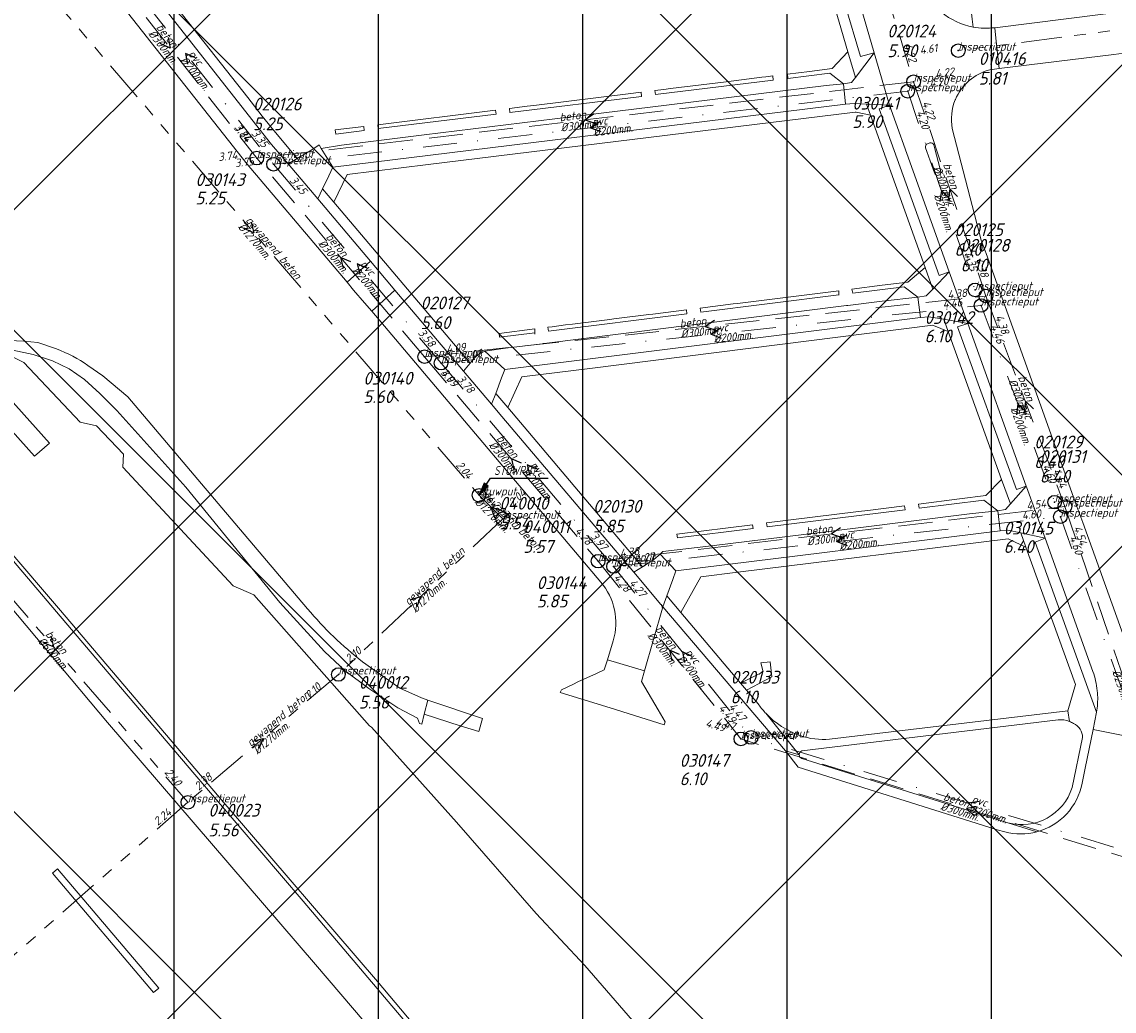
# Model space of a CAD drawing. Extents: x 148869 to 161638, y 453607 to 469810.
# Tile 153 of 256: x 152437 to 152597, y 463462 to 463607. Entities that reach past the tile are written whole.
import ezdxf

# ---------------------------------------------------------------- set-up
doc = ezdxf.new("R2010")
doc.units = 0
doc.header["$PDMODE"] = 32
doc.header["$PDSIZE"] = 2
for name, pattern in [('RI-GWA', [18.45, 6, -1.8, 1.75, -1.8, 1.75, -1.8, 1.75, -1.8]), ('RI-HWA', [7.4, 5, -2.4]), ('RI-VWA', [11, 5, -3, 0, -3])]:
    doc.linetypes.add(name, pattern=pattern)
doc.layers.get('0').update_dxf_attribs({"linetype": 'CONTINUOUS'})
doc.layers.get('DEFPOINTS').update_dxf_attribs({"linetype": 'CONTINUOUS'})
for name, color, linetype in [('2023 hatch', 90, 'CONTINUOUS'), ('2024 hatch', 160, 'CONTINUOUS'), ('B-OI-AANPIJLING', 1, 'CONTINUOUS')]:
    doc.layers.add(name, color=color, linetype=linetype)
for name, color, linetype, lineweight in [('B-OI-RI-BIJZONDERDERHEDEN-T18', 134, 'CONTINUOUS', 18), ('B-OI-RI-GWA-MATERIAAL-T18', 10, 'CONTINUOUS', 18), ('B-OI-RI-GWA-PUTDEKSELHOOGTE-T25', 10, 'CONTINUOUS', 25), ('B-OI-RI-GWA_BOB-T18', 10, 'CONTINUOUS', 18), ('B-OI-RI-GWA_DIAMETER-T18', 10, 'CONTINUOUS', 18), ('B-OI-RI-GWA_PUTNUMMER-T18', 10, 'CONTINUOUS', 18), ('B-OI-RI-GWA_RIOOLPUT-S', 10, 'CONTINUOUS', 25), ('B-OI-RI-GWA_TRANSPORTLEIDING-G', 10, 'RI-GWA', 18), ('B-OI-RI-HWA-BOB-T18', 150, 'CONTINUOUS', 18), ('B-OI-RI-HWA-MATERIAAL-T18', 150, 'CONTINUOUS', 18), ('B-OI-RI-HWA-PUTDEKSELHOOGTE-T25', 150, 'CONTINUOUS', 25), ('B-OI-RI-HWA-PUTNUMMER-T25', 150, 'CONTINUOUS', 25), ('B-OI-RI-HWA_DIAMETER-T18', 150, 'CONTINUOUS', 18), ('B-OI-RI-HWA_RIOOLPUT-S', 150, 'CONTINUOUS', 25), ('B-OI-RI-HWA_TRANSPORTLEIDING-G', 150, 'RI-HWA', 18), ('B-OI-RI-STROOMRICHTING-S', 252, 'CONTINUOUS', 25), ('B-OI-RI-VWA-BOB-T18', 34, 'CONTINUOUS', 18), ('B-OI-RI-VWA-DIAMETER-T18', 34, 'CONTINUOUS', 18), ('B-OI-RI-VWA-MATERIAAL-T18', 34, 'CONTINUOUS', 18), ('B-OI-RI-VWA_PUTDEKSELHOOGTE-T25', 34, 'CONTINUOUS', 25), ('B-OI-RI-VWA_PUTNUMMER-T25', 34, 'CONTINUOUS', 25), ('B-OI-RI-VWA_RIOOLPUT-S', 34, 'CONTINUOUS', 25), ('B-OI-RI-VWA_TRANSPORTLEIDING-G', 34, 'RI-VWA', 18), ('B-RO-VH-VERHARDING_ASFALT-GV', 251, 'CONTINUOUS', 18), ('B-RO-VH-VERHARDING_BEDRIJFSVLOERPLAAT-GV', 251, 'CONTINUOUS', 18), ('B-RO-VH-VERHARDING_HALFVERHARDING-GV', 251, 'CONTINUOUS', 18), ('B-RO-VH-VERHARDING_OPEN-GV', 251, 'CONTINUOUS', 18), ('B-RO-VH-VERHARDING_STRAATBAKSTEEN-GV', 251, 'CONTINUOUS', 18)]:
    doc.layers.add(name, color=color, linetype=linetype, lineweight=lineweight)
doc.styles.add('NLCS-ISO-M500-T18_CURSIEF', font='NLCS-ISO.ttf', dxfattribs={"oblique": 15, "height": 0.9})
doc.styles.add('NLCS-ISO-M750-T25_CURSIEF', font='NLCS-ISO.ttf', dxfattribs={"oblique": 15, "height": 1.875})

# ---------------------------------------------------------------- blocks, each defined once
blk = doc.blocks.new('ACMAP_ANN_TEMPLATE_vwa-diam')
at = {"color": 0, "linetype": 'ByBlock', "style": 'NLCS-ISO-M500-T18_CURSIEF', "oblique": 15}
blk.add_attdef('vwa-diam', (0.3, -1.3), '', height=1.2, dxfattribs=at)
blk = doc.blocks.new('ACMAP_ANN_TEMPLATE_vwa-materiaal')
at = {"color": 0, "linetype": 'ByBlock', "style": 'NLCS-ISO-M500-T18_CURSIEF', "oblique": 15}
blk.add_attdef('vwa-mat', (0.3, 0.2), '', height=1.2, dxfattribs=at)
blk = doc.blocks.new('ACMAP_ANN_TEMPLATE_vwa-nap-l')
at = {"color": 0, "linetype": 'ByBlock', "style": 'NLCS-ISO-M500-T18_CURSIEF', "oblique": 15}
blk.add_attdef('vwa-nap-l', (3.3, 0.2), '', height=1.2, dxfattribs=at)
blk = doc.blocks.new('ACMAP_ANN_TEMPLATE_vwa-nap-r')
at = {"color": 0, "linetype": 'ByBlock', "style": 'NLCS-ISO-M500-T18_CURSIEF', "oblique": 15}
blk.add_attdef('vwa-nap-r', (-5.6, 0.2), '', height=1.2, dxfattribs=at)
blk = doc.blocks.new('ACMAP_ANN_TEMPLATE_hwa-diam')
at = {"color": 0, "linetype": 'ByBlock', "style": 'NLCS-ISO-M500-T18_CURSIEF', "oblique": 15}
blk.add_attdef('hwa-diam', (-3.7, -1.3), '', height=1.2, dxfattribs=at)
blk = doc.blocks.new('ACMAP_ANN_TEMPLATE_hwa-materiaal')
at = {"color": 0, "linetype": 'ByBlock', "style": 'NLCS-ISO-M500-T18_CURSIEF', "oblique": 15}
blk.add_attdef('hwa-mat', (-3.7, 0.2), '', height=1.2, dxfattribs=at)
blk = doc.blocks.new('ACMAP_ANN_TEMPLATE_hwa-nap-l')
at = {"color": 0, "linetype": 'ByBlock', "style": 'NLCS-ISO-M500-T18_CURSIEF', "oblique": 15}
blk.add_attdef('hwa-nap-l', (3.3, 0.2), '', height=1.2, dxfattribs=at)
blk = doc.blocks.new('ACMAP_ANN_TEMPLATE_hwa-nap-r')
at = {"color": 0, "linetype": 'ByBlock', "style": 'NLCS-ISO-M500-T18_CURSIEF', "oblique": 15}
blk.add_attdef('hwa-nap-r', (-5.6, 0.2), '', height=1.2, dxfattribs=at)
blk = doc.blocks.new('ACMAP_ANN_TEMPLATE_gwa-diam')
at = {"color": 0, "linetype": 'ByBlock', "style": 'NLCS-ISO-M500-T18_CURSIEF', "oblique": 15}
blk.add_attdef('gwa-diam', (-2.2, -1.3), '', height=1.2, dxfattribs=at)
blk = doc.blocks.new('ACMAP_ANN_TEMPLATE_gwa-materiaal')
at = {"color": 0, "linetype": 'ByBlock', "style": 'NLCS-ISO-M500-T18_CURSIEF', "oblique": 15}
blk.add_attdef('gwa-mat', (-2.2, 0.2), '', height=1.2, dxfattribs=at)
blk = doc.blocks.new('ACMAP_ANN_TEMPLATE_gwa-nap-l')
at = {"color": 0, "linetype": 'ByBlock', "style": 'NLCS-ISO-M500-T18_CURSIEF', "oblique": 15}
blk.add_attdef('gwa-nap-l', (2.3, 0.2), '', height=1.2, dxfattribs=at)
blk = doc.blocks.new('ACMAP_ANN_TEMPLATE_gwa-nap-r')
at = {"color": 0, "linetype": 'ByBlock', "style": 'NLCS-ISO-M500-T18_CURSIEF', "oblique": 15}
blk.add_attdef('gwa-nap-r', (-5.6, 0.2), '', height=1.2, dxfattribs=at)
blk = doc.blocks.new('ACMAP_ANN_TEMPLATE_hwa-puth')
at = {"color": 0, "linetype": 'ByBlock', "style": 'NLCS-ISO-M750-T25_CURSIEF', "oblique": 15}
blk.add_attdef('hwa-puth', (-9, -6.8), '', height=1.88, dxfattribs=at)
blk = doc.blocks.new('ACMAP_ANN_TEMPLATE_hwa-putnr')
at = {"color": 0, "linetype": 'ByBlock', "style": 'NLCS-ISO-M750-T25_CURSIEF', "oblique": 15}
blk.add_attdef('hwa-putnr', (-9, -4.1), '', height=1.88, dxfattribs=at)
blk = doc.blocks.new('ACMAP_ANN_TEMPLATE_type knoop')
at = {"layer": 'DEFPOINTS', "style": 'NLCS-ISO-M500-T18_CURSIEF', "oblique": 15}
blk.add_attdef('type_knoop', (0, 0), '', height=1.2, dxfattribs=at)
blk = doc.blocks.new('ACMAP_ANN_TEMPLATE_gwa-puth')
at = {"color": 0, "linetype": 'ByBlock', "style": 'NLCS-ISO-M750-T25_CURSIEF', "oblique": 15}
blk.add_attdef('gwa-puth', (3, -5), '', height=1.88, dxfattribs=at)
blk = doc.blocks.new('ACMAP_ANN_TEMPLATE_gwa-putnr')
at = {"color": 0, "linetype": 'ByBlock', "style": 'NLCS-ISO-M750-T25_CURSIEF', "oblique": 15}
blk.add_attdef('gwa-putnr', (3, -2.1), '', height=1.88, dxfattribs=at)
blk = doc.blocks.new('ACMAP_ANN_TEMPLATE_vwa-puth')
at = {"color": 0, "linetype": 'ByBlock', "style": 'NLCS-ISO-M750-T25_CURSIEF', "oblique": 15}
blk.add_attdef('vwa-puth', (-3, 5), '', height=1.88, dxfattribs=at)
blk = doc.blocks.new('ACMAP_ANN_TEMPLATE_vwa-putnr')
at = {"color": 0, "linetype": 'ByBlock', "style": 'NLCS-ISO-M750-T25_CURSIEF', "oblique": 15}
blk.add_attdef('vaw-putnr', (-3, 7.9), '', height=1.88, dxfattribs=at)

msp = doc.modelspace()

# ---------------------------------------------------------------- hatches: boundary and pattern name
at = {"layer": '2023 hatch'}
h = msp.add_hatch(dxfattribs=at)
h.set_pattern_fill('L45L135', color=256, scale=49.98)
h.set_pattern_definition([(45, (0, 0), (-35.341197, 35.341197), []), (135, (0, 0), (-35.341197, -35.341197), [])])
h.paths.add_polyline_path([(155033.65, 463387.49), (154736.21, 463174.82), (154703.82, 463157.03), (154669.13, 463116.73), (154497.36, 463128.81), (154485.96, 463103.35), (154403, 462810.28), (154029.41, 462913.19), (153921.91, 462926.36), (153533.06, 462959.92), (153521.58, 463046.87), (153065.73, 463131.59), (152840.09, 463157.69), (152602.55, 463321.62), (152457.44, 463373.38), (152283.77, 463566.95), (152230.15, 463641.33), (152156.25, 463699.58), (152012.16, 463887.19), (152009.38, 463939.89), (151991.35, 464191.03), (152103.19, 464343.83), (152153.39, 464455.21), (152151.03, 464561.94), (152249.45, 464811.76), (152130.92, 465032.5), (152332.42, 465169.93), (152738.18, 465252.75), (152947.54, 465152.17), (153150.32, 465023.39), (153302.02, 464886.05), (153728.6, 464650.43), (153874.6, 464567.83), (153954.88, 464501.43), (153988.94, 464472.57), (154027.82, 464422.75), (154193.47, 464138.07), (154280.01, 463968.67), (154339.28, 463993.19), (154494.94, 463873.13), (154622.49, 463821.49), (154755.92, 463721.99), (154868.72, 463597.28)])
at = {"layer": '2024 hatch'}
h = msp.add_hatch(dxfattribs=at)
h.set_pattern_fill('ANSI31', color=256, scale=29.988, angle=45)
h.set_pattern_definition([(90, (0, 0), (-29.988, 0), [])])
h.paths.add_polyline_path([(153060.97, 462471.33), (152787.39, 462332.45), (152683.96, 462314.58), (152571.59, 462395.32), (152563.82, 462406.18), (152398.44, 462422.66), (152151.13, 462555.77), (152130.97, 462967.46), (151963.51, 463060.43), (151619.43, 463158.93), (151635.54, 463357.09), (152009.16, 463977.93), (152157.72, 463944.62), (152280.12, 463919.12), (152508.66, 464143.59), (152698.68, 463896.62), (152536.72, 463732.43), (152656.87, 463588.89), (152658.63, 463316.61), (152691.32, 463187.08), (152688.32, 463085.82), (152689.17, 463075.64), (152721.38, 462998.51), (152757.48, 462725.88), (152775.44, 462698.77), (152933.57, 462680.1)])

# ---------------------------------------------------------------- linework, layer by layer
at = {"layer": 'B-OI-AANPIJLING', "color": 251, "flags": 128}
msp.add_lwpolyline([(152503.74, 463537.43), (152505.1, 463538.77), (152504.47, 463539.2), (152503.74, 463537.43), (152504.57, 463539.13), (152504.68, 463539.06), (152503.74, 463537.43), (152504.89, 463538.92), (152505, 463538.84), (152503.74, 463537.43), (152505.42, 463539.94), (152513.89, 463539.94)], dxfattribs=at)
at = {"layer": 'B-OI-RI-GWA_RIOOLPUT-S', "color": 251}
for p in [(152574.08, 463602.72), (152503.74, 463537.43), (152507.22, 463533.98), (152483.09, 463511.12), (152461, 463492.35)]:
    msp.add_point(p, dxfattribs=at)
at = {"layer": 'B-OI-RI-GWA_TRANSPORTLEIDING-G', "color": 251}
for p, q in [((152437.64, 463614.52), (152503.74, 463537.43)), ((152625.89, 463609.47), (152574.08, 463602.72)), ((152421.6, 463538), (152461, 463492.35)), ((152503.74, 463537.43), (152507.22, 463533.98)), ((152507.22, 463533.98), (152483.09, 463511.12)), ((152483.09, 463511.12), (152461, 463492.35)), ((152461, 463492.35), (152394.65, 463434))]:
    msp.add_line(p, q, dxfattribs=at)
at = {"layer": 'B-OI-RI-HWA_RIOOLPUT-S', "color": 251}
for p in [(152567.52, 463598.16), (152471.11, 463586.94), (152578.14, 463566.69), (152495.75, 463557.78), (152589.74, 463535.77), (152521.21, 463527.76), (152542.18, 463501.66)]:
    msp.add_point(p, dxfattribs=at)
at = {"layer": 'B-OI-RI-HWA_TRANSPORTLEIDING-G', "color": 251}
for p, q in [((152556.75, 463633.48), (152567.52, 463598.16)), ((152445.73, 463619.21), (152471.11, 463586.94)), ((152567.52, 463598.16), (152471.11, 463586.94)), ((152567.52, 463598.16), (152578.14, 463566.69)), ((152495.75, 463557.78), (152471.11, 463586.94)), ((152495.75, 463557.78), (152578.14, 463566.69)), ((152578.14, 463566.69), (152589.74, 463535.77)), ((152495.75, 463557.78), (152521.21, 463527.76)), ((152521.21, 463527.76), (152589.74, 463535.77)), ((152589.74, 463535.77), (152608.4, 463481.2)), ((152521.21, 463527.76), (152542.18, 463501.66)), ((152608.4, 463481.2), (152542.18, 463501.66))]:
    msp.add_line(p, q, dxfattribs=at)
at = {"layer": 'B-OI-RI-STROOMRICHTING-S', "color": 251}
for points in [[(152458.1, 463604.65), (152458.42, 463603.08), (152456.95, 463603.76)], [(152462.1, 463601.64), (152460.64, 463602.32), (152460.96, 463600.75)], [(152520.65, 463593.43), (152519.32, 463592.55), (152520.83, 463592)], [(152521.45, 463592.28), (152520.11, 463591.4), (152521.62, 463590.85)], [(152572.73, 463581.04), (152571.6, 463582.18), (152571.38, 463580.58)], [(152573.96, 463581.29), (152572.83, 463582.42), (152572.61, 463580.83)], [(152470.3, 463577.54), (152470.68, 463575.97), (152469.2, 463576.6)], [(152484.9, 463571.72), (152483.42, 463572.36), (152483.8, 463570.8)], [(152487.33, 463570.8), (152485.86, 463571.44), (152486.23, 463569.87)], [(152538.3, 463563.11), (152536.95, 463562.23), (152538.45, 463561.67)], [(152539.15, 463561.94), (152537.8, 463561.07), (152539.3, 463560.51)], [(152584.01, 463549.76), (152582.83, 463550.86), (152582.65, 463549.26)], [(152585.11, 463550.13), (152583.93, 463551.23), (152583.77, 463549.63)], [(152509.95, 463542.14), (152508.48, 463542.77), (152508.86, 463541.21)], [(152512.3, 463541.28), (152510.82, 463541.91), (152511.2, 463540.35)], [(152507.14, 463535.16), (152505.48, 463535.7), (152506.04, 463534.05)], [(152556.82, 463532.65), (152555.46, 463531.77), (152556.98, 463531.22)], [(152557.62, 463531.51), (152556.27, 463530.64), (152557.79, 463530.08)], [(152493.61, 463522.08), (152495.14, 463522.55), (152494.6, 463521.04)], [(152440.89, 463516.74), (152441.3, 463515.17), (152439.8, 463515.79)], [(152533.15, 463514.04), (152531.7, 463514.71), (152532.04, 463513.14)], [(152535.04, 463513.76), (152533.58, 463514.43), (152533.92, 463512.86)], [(152470.48, 463501.35), (152472.04, 463501.73), (152471.4, 463500.25)], [(152577.17, 463492.49), (152575.6, 463492.21), (152576.76, 463491.11)], [(152576.88, 463491.69), (152575.29, 463491.43), (152576.45, 463490.32)]]:
    msp.add_lwpolyline(points, dxfattribs=at)
at = {"layer": 'B-OI-RI-VWA_RIOOLPUT-S'}
for p in [(152566.66, 463596.76), (152473.57, 463586.04), (152576.54, 463567.59), (152577.44, 463565.3), (152498.16, 463556.84), (152588.23, 463536.42), (152589.07, 463534.29), (152523.48, 463526.98), (152543.68, 463501.88)]:
    msp.add_point(p, dxfattribs=at)
at = {"layer": 'B-OI-RI-VWA_TRANSPORTLEIDING-G', "color": 251}
for p, q in [((152447.71, 463618.61), (152473.57, 463586.04)), ((152566.66, 463596.76), (152473.57, 463586.04)), ((152566.66, 463596.76), (152576.54, 463567.59)), ((152473.57, 463586.04), (152498.16, 463556.84)), ((152498.16, 463556.84), (152577.44, 463565.3)), ((152577.44, 463565.3), (152588.23, 463536.42)), ((152498.16, 463556.84), (152523.48, 463526.98)), ((152523.48, 463526.98), (152589.07, 463534.29)), ((152589.07, 463534.29), (152607.51, 463482.55)), ((152523.48, 463526.98), (152543.68, 463501.88)), ((152607.51, 463482.55), (152543.68, 463501.88))]:
    msp.add_line(p, q, dxfattribs=at)
at = {"layer": 'B-RO-VH-VERHARDING_ASFALT-GV'}
for points in [[(152576.28, 463606.16, -0.253396), (152568.55, 463612.52)], [(152579.44, 463606.08, -0.064936), (152576.28, 463606.16)], [(152573.66, 463595.53, -0.236204), (152578.74, 463599.9)], [(152573.2, 463591.27, -0.144682), (152573.64, 463595.5)], [(152569.29, 463588.45, -0.421589), (152569.59, 463589.06)], [(152569.93, 463589.18, -0.387379), (152570.49, 463588.88)], [(152571.5, 463584.97, -0.96411), (152570.64, 463584.7)], [(152593.85, 463511.58, -0.036602), (152594.25, 463510.18)], [(152594.25, 463510.18, -0.027798), (152594.48, 463508.74)], [(152594.48, 463508.74, -0.028849), (152594.55, 463507.46)], [(152594.55, 463507.46, -0.028143), (152594.47, 463506.18)]]:
    msp.add_lwpolyline(points, format="xyb", dxfattribs=at)
at = {"layer": 'B-RO-VH-VERHARDING_ASFALT-GV', "flags": 128}
for points in [[(152559.47, 463610.2), (152561.75, 463602.38), (152564, 463594.7), (152567.45, 463585), (152572.77, 463570.25), (152575.49, 463562.68), (152584.07, 463538.76), (152584.1, 463538.68), (152586.82, 463531.14), (152593.85, 463511.58)], [(152578.74, 463599.9), (152580.07, 463600.08), (152579.59, 463604.54), (152579.44, 463606.08)], [(152573.64, 463595.5), (152573.66, 463595.53)], [(152594.47, 463506.18), (152594.35, 463505.57), (152593.87, 463503.04), (152603.69, 463501.07), (152603.77, 463501.73), (152600.54, 463510.66), (152592.37, 463533.43), (152591.51, 463535.79), (152586.03, 463551.12), (152578.17, 463572.94), (152577.43, 463574.87), (152573.2, 463591.27)], [(152570.64, 463584.7), (152570.47, 463585.19), (152569.49, 463587.9), (152569.29, 463588.45)], [(152569.59, 463589.06), (152569.93, 463589.18)], [(152570.49, 463588.88), (152570.64, 463588.31), (152571.37, 463585.49), (152571.5, 463584.97)]]:
    msp.add_lwpolyline(points, dxfattribs=at)
at = {"layer": 'B-RO-VH-VERHARDING_BEDRIJFSVLOERPLAAT-GV', "flags": 128}
msp.add_lwpolyline([(152503.7, 463502.75), (152504.26, 463504.66), (152496.21, 463507.37), (152495.69, 463505.27), (152500.98, 463503.6)], close=True, dxfattribs=at)
at = {"layer": 'B-RO-VH-VERHARDING_HALFVERHARDING-GV', "flags": 128}
for points in [[(152426.95, 463556.12), (152429.45, 463553.41), (152430.81, 463552.95), (152432.51, 463551.03), (152432.71, 463549.57), (152438.49, 463543.17), (152440.69, 463545.08), (152429.92, 463557.08)], [(152456.75, 463465.08), (152455.97, 463464.42), (152441.11, 463481.96), (152441.85, 463482.59)]]:
    msp.add_lwpolyline(points, close=True, dxfattribs=at)
for points in [[(152429.92, 463557.08), (152440.69, 463545.08), (152438.49, 463543.17), (152432.71, 463549.57)], [(152598.1, 463400.14), (152593.31, 463402.79), (152583.64, 463409.1), (152577.47, 463413.52), (152572.28, 463417.48), (152566.53, 463421.73), (152561.46, 463425.69), (152555.02, 463431.07), (152544.14, 463441.7), (152539.48, 463445.98), (152536.13, 463448.91), (152519.25, 463468.37), (152512.14, 463476.03), (152500.45, 463489.42), (152487.96, 463503.39), (152487.68, 463503.59), (152470.66, 463522.84), (152467.67, 463524.12), (152451.43, 463541.57), (152451.54, 463543.45), (152447.61, 463547.62), (152445.2, 463548.17), (152436.9, 463556.91), (152435.35, 463557.69)], [(152426.79, 463538.57), (152442.01, 463520.85), (152466.49, 463492.06), (152488.83, 463466.02), (152498.43, 463454.65), (152537.46, 463409.13), (152547.11, 463397.56), (152558.62, 463384.02), (152568.41, 463372.69), (152581.98, 463356.54), (152619.52, 463312.48)], [(152596.75, 463331.3), (152589.65, 463339.17), (152589.31, 463339.66), (152588.95, 463340.58), (152479.75, 463468.54), (152449.18, 463504.07), (152434.71, 463521.35)]]:
    msp.add_lwpolyline(points, dxfattribs=at)
at = {"layer": 'B-RO-VH-VERHARDING_OPEN-GV', "flags": 128}
for points in [[(152598.93, 463335.68), (152582.29, 463355.31), (152568.89, 463371.07), (152553.51, 463389.11), (152537.52, 463407.9), (152525.28, 463422.17), (152508.69, 463441.72), (152492.33, 463460.87), (152477.92, 463477.82), (152462.02, 463496.44), (152448.32, 463512.56), (152431.5, 463532.29)], [(152434.71, 463521.35), (152449.18, 463504.07), (152479.75, 463468.54), (152588.95, 463340.58), (152589.31, 463339.66), (152589.65, 463339.17), (152596.75, 463331.3)]]:
    msp.add_lwpolyline(points, dxfattribs=at)
msp.add_lwpolyline([(152542.14, 463509.84), (152543.01, 463508.81), (152546.71, 463510.77), (152546.45, 463512.98), (152545.12, 463512.81), (152545.45, 463511.49)], close=True, dxfattribs=at)
at = {"layer": 'B-RO-VH-VERHARDING_STRAATBAKSTEEN-GV', "flags": 128}
for points in [[(152557.88, 463602.53), (152558.98, 463598.76), (152561.75, 463602.38), (152559.71, 463601.86), (152557.45, 463609.57), (152556.68, 463612.16), (152552.14, 463627.65), (152554.21, 463628.24), (152554.2, 463628.25), (152550.26, 463628.59), (152550.89, 463626.44), (152554.21, 463615.1), (152554.38, 463614.49)], [(152454.91, 463612.32), (152452.35, 463615.57), (152450.58, 463617.82), (152445.01, 463624.91), (152444.77, 463625.21), (152441.17, 463622.36), (152441.17, 463622.35), (152448.68, 463612.79), (152469.71, 463586.04), (152484.36, 463568.74), (152487.81, 463571.79), (152480.07, 463580.94), (152475.7, 463586.09), (152473.29, 463588.94)], [(152455.54, 463613.97), (152454.91, 463612.32), (152473.29, 463588.94), (152475.7, 463586.09), (152477.06, 463586.89), (152473.18, 463591.53), (152472.77, 463592.02), (152471.92, 463593.11), (152469.79, 463595.82), (152457.1, 463611.99)], [(152623.81, 463605.71), (152631.92, 463606.72), (152634.88, 463607.1), (152634.11, 463613.08), (152622.88, 463611.62), (152620.57, 463611.34), (152611.23, 463610.1), (152579.44, 463606.08), (152579.59, 463604.54), (152580.07, 463600.08), (152580.11, 463600.09), (152596.92, 463602.17), (152604.97, 463603.22), (152609.88, 463603.88), (152617.94, 463604.95)], [(152549.05, 463598.64), (152555.23, 463599.41), (152557.26, 463597.87), (152558.43, 463598.02), (152558.98, 463598.76), (152557.88, 463602.53), (152555.56, 463600.08), (152552.24, 463599.67), (152549.01, 463599.27)], [(152558.8, 463594.95), (152560.61, 463594.87), (152563.97, 463594.69), (152564, 463594.7), (152561.75, 463602.38), (152558.98, 463598.76), (152558.43, 463598.02), (152557.26, 463597.87), (152557.53, 463594.84)], [(152546.91, 463598.39), (152546.84, 463599), (152545.84, 463598.88), (152545.24, 463598.81), (152541.13, 463598.3), (152539.64, 463598.11), (152531.85, 463597.15), (152530.85, 463597.03), (152529.53, 463596.86), (152529.62, 463596.26)], [(152557.53, 463594.84), (152557.26, 463597.87), (152554.68, 463597.58), (152531.24, 463594.71), (152514.84, 463592.73), (152495.67, 463590.34), (152483.53, 463588.85), (152480.58, 463588.37), (152482.28, 463585.6)], [(152508.19, 463594.23), (152508.27, 463593.65), (152527.57, 463595.99), (152527.53, 463596.62), (152525.65, 463596.39), (152511.78, 463594.67), (152510.79, 463594.55)], [(152560.61, 463594.87), (152558.8, 463594.95), (152557.53, 463594.84), (152482.28, 463585.6), (152481.68, 463584.33), (152480.77, 463582.43), (152482.44, 463580.46), (152484.39, 463584.52), (152496.27, 463585.98), (152558.96, 463593.67), (152559.1, 463593.69), (152561.2, 463593.23)], [(152569.2, 463570.87), (152570.33, 463567.7), (152572.76, 463570.25), (152571.29, 463569.72), (152562.46, 463594.19), (152563.97, 463594.69), (152560.61, 463594.87), (152561.2, 463593.23)], [(152488.86, 463591.84), (152488.93, 463591.27), (152506.23, 463593.39), (152506.16, 463593.98)], [(152486.81, 463591.59), (152482.63, 463591.07), (152482.7, 463590.48), (152486.89, 463590.99)], [(152480.07, 463580.94), (152480.77, 463582.43), (152481.68, 463584.33), (152482.28, 463585.6), (152480.58, 463588.37), (152480.28, 463588.87), (152479.18, 463588.15), (152477.06, 463586.89), (152475.7, 463586.09)], [(152480.77, 463582.43), (152480.07, 463580.94), (152487.81, 463571.79), (152491.4, 463567.55), (152501.47, 463555.66), (152502.45, 463556.85), (152482.44, 463580.46)], [(152484.36, 463568.74), (152485.33, 463567.56), (152486.93, 463565.67), (152487.98, 463564.47), (152491.4, 463567.55), (152487.81, 463571.79)], [(152558.59, 463567.1), (152566.14, 463568.06), (152568.13, 463566.5), (152569.37, 463566.7), (152570.33, 463567.7), (152569.2, 463570.87), (152566.67, 463568.74), (152562.9, 463568.27), (152558.48, 463567.71)], [(152575.47, 463562.67), (152575.49, 463562.68), (152572.77, 463570.25), (152572.76, 463570.25), (152570.33, 463567.7), (152569.37, 463566.7), (152568.13, 463566.5), (152568.53, 463563.52), (152569.74, 463563.63), (152571.97, 463563.27)], [(152556.54, 463566.81), (152556.55, 463567.47), (152541.66, 463565.6), (152541.06, 463565.53), (152536.22, 463564.92), (152536.28, 463564.31), (152556.54, 463566.86)], [(152534.22, 463564.06), (152534.2, 463564.66), (152529.23, 463564.04), (152528.64, 463563.97), (152523.52, 463563.32), (152522.92, 463563.25), (152517.44, 463562.56), (152516.45, 463562.44), (152514.46, 463562.19), (152513.86, 463562.11), (152513.94, 463561.53)], [(152572.62, 463561.47), (152571.97, 463563.27), (152569.74, 463563.63), (152568.53, 463563.52), (152507.53, 463555.88), (152507.06, 463554.66), (152506.18, 463552.4), (152507.96, 463550.3), (152510, 463554.82), (152520.39, 463556.12), (152570.35, 463562.41), (152570.45, 463562.36)], [(152571.97, 463563.27), (152572.62, 463561.47), (152580.44, 463539.76), (152581.74, 463536.16), (152584.07, 463538.76), (152582.61, 463538.26), (152573.96, 463562.15), (152575.47, 463562.67)], [(152506.73, 463560.64), (152511.91, 463561.27), (152511.93, 463561.1), (152511.91, 463561.87), (152506.67, 463561.21)], [(152505.57, 463550.82), (152506.18, 463552.4), (152507.06, 463554.66), (152507.53, 463555.88), (152504.6, 463558.59), (152503.4, 463557.99), (152502.45, 463556.85), (152501.47, 463555.66)], [(152506.18, 463552.4), (152505.57, 463550.82), (152507.09, 463549.02), (152526.44, 463526.14), (152527.75, 463526.94), (152518.89, 463537.4), (152518.33, 463538.06), (152507.96, 463550.3)], [(152580.44, 463539.76), (152578.14, 463537.38), (152574.26, 463536.89), (152568.25, 463536.15), (152568.33, 463535.56), (152577.85, 463536.74), (152579.87, 463535.16), (152581, 463535.37), (152581.74, 463536.16)], [(152586.82, 463531.14), (152584.1, 463538.68), (152584.07, 463538.76), (152581.74, 463536.16), (152581, 463535.37), (152579.87, 463535.16), (152580.21, 463532.19), (152581.36, 463532.31), (152583.28, 463531.9)], [(152546.01, 463532.82), (152566.28, 463535.3), (152566.2, 463535.89), (152560.79, 463535.22), (152559.45, 463535.05), (152545.94, 463533.37)], [(152530.32, 463528.79), (152532.64, 463526.33), (152580.21, 463532.19), (152579.87, 463535.16), (152575.75, 463534.71), (152559.38, 463532.66), (152537.88, 463530.01), (152530.72, 463529.17)], [(152533.38, 463520.21), (152536.29, 463525.47), (152541.72, 463526.14), (152581.43, 463531.02), (152581.59, 463530.94), (152584.02, 463529.82), (152583.28, 463531.9), (152581.36, 463532.31), (152580.21, 463532.19), (152532.64, 463526.33), (152532.18, 463525.06), (152531.31, 463522.66)], [(152532.77, 463531.73), (152532.85, 463531.17), (152543.97, 463532.56), (152543.9, 463533.11)], [(152529.42, 463527.98), (152527.75, 463526.94), (152526.44, 463526.14), (152530.44, 463521.4), (152530.45, 463521.39), (152530.73, 463521.06), (152531.31, 463522.66), (152532.18, 463525.06), (152532.64, 463526.33), (152530.32, 463528.79)], [(152522.98, 463506.2), (152530.92, 463503.72), (152531.05, 463504.19), (152530.04, 463505.93), (152527.6, 463510.08), (152528.05, 463511.65), (152522.6, 463513.27), (152522.13, 463511.81), (152520.97, 463511.28), (152518.25, 463510.02), (152517.62, 463509.72), (152515.82, 463508.89), (152515.65, 463508.48)]]:
    msp.add_lwpolyline(points, close=True, dxfattribs=at)
at = {"layer": 'B-RO-VH-VERHARDING_STRAATBAKSTEEN-GV'}
for points in [[(152568.55, 463612.52, 0.253396), (152576.28, 463606.16)], [(152557.85, 463565.3, -0.038934), (152557.7, 463565.28)], [(152513.28, 463559.73, -0.066662), (152513.01, 463559.69)], [(152446.34, 463556.5, 0.060512), (152441.72, 463558.92)], [(152521.61, 463524.7, -0.255232), (152523.44, 463516.08)], [(152530.66, 463520.87, 0.158873), (152530.45, 463521.39)], [(152486.65, 463513, -0.05505), (152478.58, 463520.77)], [(152545.76, 463505.51, -0.03842), (152544.69, 463506.82)], [(152550.87, 463502.16, -0.121605), (152545.83, 463505.43)], [(152588.73, 463504.47, -0.113156), (152590.41, 463504.22)], [(152590.41, 463504.22, -0.045303), (152591.01, 463503.93)], [(152591.01, 463503.93, -0.290878), (152592.34, 463501.87)], [(152555.2, 463501.64, -0.113453), (152550.87, 463502.16)], [(152550.73, 463499.34, -0.310473), (152551.11, 463499.9)], [(152551.11, 463498.78, -0.309476), (152550.73, 463499.34)], [(152590.78, 463494.54, -0.407272), (152581.34, 463489.35)], [(152585.61, 463488.02, 0.286843), (152592.28, 463495.16)], [(152580.94, 463488, 0.128956), (152585.61, 463488.02)]]:
    msp.add_lwpolyline(points, format="xyb", dxfattribs=at)
at = {"layer": 'B-RO-VH-VERHARDING_STRAATBAKSTEEN-GV', "flags": 128}
for points in [[(152576.28, 463606.16), (152576.13, 463607.34), (152575.91, 463609.09), (152573.22, 463608.74), (152571.98, 463610.17)], [(152530.45, 463521.39), (152530.44, 463521.4), (152526.44, 463526.14), (152507.09, 463549.02), (152505.57, 463550.82), (152501.47, 463555.66), (152491.4, 463567.55), (152487.98, 463564.47), (152517.9, 463529.09), (152521.61, 463524.7)], [(152513.01, 463559.69), (152507.6, 463559.02), (152504.6, 463558.59), (152507.53, 463555.88), (152568.53, 463563.52), (152568.13, 463566.5), (152562.91, 463565.93), (152557.86, 463565.3), (152557.85, 463565.3)], [(152557.7, 463565.28), (152535.51, 463562.5), (152535.41, 463562.49)], [(152535.41, 463562.49), (152513.29, 463559.73), (152513.28, 463559.73)], [(152441.72, 463558.92), (152438.97, 463559.86), (152436.94, 463560.08), (152433.74, 463560.21)], [(152435.29, 463558.72), (152438.31, 463558.1), (152441.14, 463557.18), (152443.58, 463555.99), (152445.82, 463554.45), (152448.1, 463552.36), (152450.55, 463549.89), (152460.68, 463538.61), (152474.48, 463521.71), (152481.04, 463514.5), (152484.08, 463511.67), (152487.58, 463509.04), (152491.84, 463506.22), (152494.7, 463504.7), (152495.01, 463503.93), (152495.33, 463503.82), (152495.69, 463505.27), (152496.21, 463507.37), (152495.3, 463507.68), (152492.12, 463509.09), (152486.65, 463513)], [(152478.58, 463520.77), (152465.98, 463535.57), (152452.17, 463551.9), (152448.53, 463554.99), (152446.34, 463556.5)], [(152593.87, 463503.04), (152594.35, 463505.57), (152585.38, 463530.54), (152586.82, 463531.14), (152583.28, 463531.9), (152584.02, 463529.82), (152591.27, 463509.67), (152590.16, 463505.8), (152590.41, 463504.22)], [(152544.69, 463506.82), (152543.01, 463508.81), (152542.14, 463509.84), (152533.38, 463520.21), (152531.31, 463522.66), (152530.73, 463521.06), (152548.7, 463499.91), (152550.73, 463499.34), (152545.83, 463505.43)], [(152523.44, 463516.08), (152522.6, 463513.27), (152528.05, 463511.65), (152530.66, 463520.87)], [(152545.83, 463505.43), (152545.76, 463505.51)], [(152545.83, 463505.43), (152550.73, 463499.34)], [(152590.41, 463504.22), (152590.16, 463505.8), (152555.2, 463501.64)], [(152551.11, 463499.9), (152588.73, 463504.47)], [(152592.34, 463501.87), (152590.78, 463494.54)], [(152592.28, 463495.16), (152592.73, 463497.36), (152593.87, 463503.04)], [(152550.73, 463499.34), (152548.7, 463499.91), (152550.58, 463497.51), (152577.62, 463489), (152579.77, 463488.29), (152580.94, 463488)], [(152585.61, 463488.02), (152581.34, 463489.35), (152551.11, 463498.78)], [(152581.34, 463489.35), (152585.61, 463488.02)]]:
    msp.add_lwpolyline(points, dxfattribs=at)

# ---------------------------------------------------------------- block references
at = {"layer": 'B-OI-RI-GWA-MATERIAAL-T18', "color": 251}
for p, rotation, values in [((152470.69, 463575.97), 310.6110863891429, {'gwa-mat': 'gewapend beton'}), ((152505.48, 463535.71), 315.2480321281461, {'gwa-mat': 'gewapend beton'}), ((152495.15, 463522.55), 43.45184230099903, {'gwa-mat': 'gewapend beton'}), ((152441.3, 463515.17), 310.7971064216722, {'gwa-mat': 'beton'}), ((152472.05, 463501.73), 40.35474744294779, {'gwa-mat': 'gewapend beton'})]:
    msp.add_blockref('ACMAP_ANN_TEMPLATE_gwa-materiaal', p, dxfattribs=dict(at, rotation=rotation)).add_auto_attribs(values)
at = {"layer": 'B-OI-RI-GWA-PUTDEKSELHOOGTE-T25', "color": 251}
for p, values in [((152574.08, 463602.72), {'gwa-puth': '5.81'}), ((152503.74, 463537.43), {'gwa-puth': '5.54'}), ((152507.22, 463533.98), {'gwa-puth': '5.57'}), ((152483.09, 463511.12), {'gwa-puth': '5.56'}), ((152461, 463492.35), {'gwa-puth': '5.56'})]:
    msp.add_blockref('ACMAP_ANN_TEMPLATE_gwa-puth', p, dxfattribs=at).add_auto_attribs(values)
at = {"layer": 'B-OI-RI-GWA_BOB-T18', "color": 251}
for name, p, rotation, values in [('ACMAP_ANN_TEMPLATE_gwa-nap-r', (152574.08, 463602.72), 7.422897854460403, {'gwa-nap-r': '4.61'}), ('ACMAP_ANN_TEMPLATE_gwa-nap-r', (152503.74, 463537.43), 310.6110863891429, {'gwa-nap-r': '2.04'}), ('ACMAP_ANN_TEMPLATE_gwa-nap-r', (152507.22, 463533.98), 315.2480321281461, {'gwa-nap-r': '2.04'}), ('ACMAP_ANN_TEMPLATE_gwa-nap-l', (152507.22, 463533.98), 43.45184230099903, {'gwa-nap-l': '2.04'}), ('ACMAP_ANN_TEMPLATE_gwa-nap-l', (152503.74, 463537.43), 315.2480321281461, {'gwa-nap-l': '2.03'}), ('ACMAP_ANN_TEMPLATE_gwa-nap-l', (152483.09, 463511.12), 40.35474744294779, {'gwa-nap-l': '2.10'}), ('ACMAP_ANN_TEMPLATE_gwa-nap-r', (152483.09, 463511.12), 43.45184230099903, {'gwa-nap-r': '2.10'}), ('ACMAP_ANN_TEMPLATE_gwa-nap-r', (152461, 463492.35), 310.7971064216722, {'gwa-nap-r': '2.40'}), ('ACMAP_ANN_TEMPLATE_gwa-nap-l', (152461, 463492.35), 41.32927869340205, {'gwa-nap-l': '2.38'}), ('ACMAP_ANN_TEMPLATE_gwa-nap-r', (152461, 463492.35), 40.35474744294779, {'gwa-nap-r': '2.24'})]:
    msp.add_blockref(name, p, dxfattribs=dict(at, rotation=rotation)).add_auto_attribs(values)
at = {"layer": 'B-OI-RI-GWA_DIAMETER-T18', "color": 251}
for p, rotation, values in [((152470.69, 463575.97), 310.6110863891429, {'gwa-diam': '%%c1270mm.'}), ((152505.48, 463535.71), 315.2480321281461, {'gwa-diam': '%%c1270mm.'}), ((152495.15, 463522.55), 43.45184230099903, {'gwa-diam': '%%c1270mm.'}), ((152441.3, 463515.17), 310.7971064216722, {'gwa-diam': '%%c600mm.'}), ((152472.05, 463501.73), 40.35474744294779, {'gwa-diam': '%%c1270mm.'})]:
    msp.add_blockref('ACMAP_ANN_TEMPLATE_gwa-diam', p, dxfattribs=dict(at, rotation=rotation)).add_auto_attribs(values)
at = {"layer": 'B-OI-RI-GWA_PUTNUMMER-T18', "color": 251}
for p, values in [((152574.08, 463602.72), {'gwa-putnr': '010416'}), ((152503.74, 463537.43), {'gwa-putnr': '040010'}), ((152507.22, 463533.98), {'gwa-putnr': '040011'}), ((152483.09, 463511.12), {'gwa-putnr': '040012'}), ((152461, 463492.35), {'gwa-putnr': '040023'})]:
    msp.add_blockref('ACMAP_ANN_TEMPLATE_gwa-putnr', p, dxfattribs=at).add_auto_attribs(values)
at = {"layer": 'B-OI-RI-HWA-BOB-T18', "color": 251}
for name, p, rotation, values in [('ACMAP_ANN_TEMPLATE_hwa-nap-r', (152567.52, 463598.16), 286.9578470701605, {'hwa-nap-r': '4.22'}), ('ACMAP_ANN_TEMPLATE_hwa-nap-l', (152567.52, 463598.16), 6.63810547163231, {'hwa-nap-l': '4.22'}), ('ACMAP_ANN_TEMPLATE_hwa-nap-l', (152567.52, 463598.16), 288.6476999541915, {'hwa-nap-l': '4.22'}), ('ACMAP_ANN_TEMPLATE_hwa-nap-r', (152471.11, 463586.94), 310.1975806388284, {'hwa-nap-r': '3.84'}), ('ACMAP_ANN_TEMPLATE_hwa-nap-r', (152471.11, 463586.94), 308.1846610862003, {'hwa-nap-r': '3.74'}), ('ACMAP_ANN_TEMPLATE_hwa-nap-r', (152471.11, 463586.94), 6.63810547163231, {'hwa-nap-r': '3.74'}), ('ACMAP_ANN_TEMPLATE_hwa-nap-r', (152578.14, 463566.69), 288.6476999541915, {'hwa-nap-r': '4.38'}), ('ACMAP_ANN_TEMPLATE_hwa-nap-r', (152578.14, 463566.69), 6.172218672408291, {'hwa-nap-r': '4.38'}), ('ACMAP_ANN_TEMPLATE_hwa-nap-l', (152578.14, 463566.69), 290.5641676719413, {'hwa-nap-l': '4.38'}), ('ACMAP_ANN_TEMPLATE_hwa-nap-l', (152495.75, 463557.78), 6.172218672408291, {'hwa-nap-l': '4.09'}), ('ACMAP_ANN_TEMPLATE_hwa-nap-l', (152495.75, 463557.78), 310.1975806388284, {'hwa-nap-l': '3.99'}), ('ACMAP_ANN_TEMPLATE_hwa-nap-l', (152495.75, 463557.78), 310.301319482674, {'hwa-nap-l': '4.09'}), ('ACMAP_ANN_TEMPLATE_hwa-nap-r', (152589.74, 463535.77), 290.5641676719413, {'hwa-nap-r': '4.54'}), ('ACMAP_ANN_TEMPLATE_hwa-nap-r', (152589.74, 463535.77), 6.666659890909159, {'hwa-nap-r': '4.54'}), ('ACMAP_ANN_TEMPLATE_hwa-nap-r', (152521.21, 463527.76), 310.301319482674, {'hwa-nap-r': '4.28'}), ('ACMAP_ANN_TEMPLATE_hwa-nap-l', (152589.74, 463535.77), 288.8779243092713, {'hwa-nap-l': '4.54'}), ('ACMAP_ANN_TEMPLATE_hwa-nap-l', (152521.21, 463527.76), 6.666659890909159, {'hwa-nap-l': '4.38'}), ('ACMAP_ANN_TEMPLATE_hwa-nap-l', (152521.21, 463527.76), 308.780076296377, {'hwa-nap-l': '4.28'}), ('ACMAP_ANN_TEMPLATE_hwa-nap-r', (152542.18, 463501.66), 308.780076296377, {'hwa-nap-r': '4.49'}), ('ACMAP_ANN_TEMPLATE_hwa-nap-r', (152542.18, 463501.66), 342.8304148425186, {'hwa-nap-r': '4.49'})]:
    msp.add_blockref(name, p, dxfattribs=dict(at, rotation=rotation)).add_auto_attribs(values)
at = {"layer": 'B-OI-RI-HWA-MATERIAAL-T18', "color": 251}
for p, rotation in [((152458.42, 463603.08), 308.1846610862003), ((152519.32, 463592.55), 6.63810547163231), ((152572.83, 463582.42), 288.6476999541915), ((152483.43, 463572.36), 310.1975806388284), ((152536.95, 463562.23), 6.172218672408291), ((152583.94, 463551.23), 290.5641676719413), ((152508.48, 463542.77), 310.301319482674), ((152555.48, 463531.77), 6.666659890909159), ((152531.7, 463514.71), 308.780076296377), ((152575.29, 463491.43), 342.8304148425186)]:
    msp.add_blockref('ACMAP_ANN_TEMPLATE_hwa-materiaal', p, dxfattribs=dict(at, rotation=rotation)).add_auto_attribs({'hwa-mat': 'beton'})
at = {"layer": 'B-OI-RI-HWA-PUTDEKSELHOOGTE-T25', "color": 251}
for p, values in [((152567.52, 463598.16), {'hwa-puth': '5.90'}), ((152471.11, 463586.94), {'hwa-puth': '5.25'}), ((152578.14, 463566.69), {'hwa-puth': '6.10'}), ((152495.75, 463557.78), {'hwa-puth': '5.60'}), ((152589.74, 463535.77), {'hwa-puth': '6.40'}), ((152521.21, 463527.76), {'hwa-puth': '5.85'}), ((152542.18, 463501.66), {'hwa-puth': '6.10'})]:
    msp.add_blockref('ACMAP_ANN_TEMPLATE_hwa-puth', p, dxfattribs=at).add_auto_attribs(values)
at = {"layer": 'B-OI-RI-HWA-PUTNUMMER-T25', "color": 251}
for p, values in [((152567.52, 463598.16), {'hwa-putnr': '030141'}), ((152471.11, 463586.94), {'hwa-putnr': '030143'}), ((152578.14, 463566.69), {'hwa-putnr': '030142'}), ((152495.75, 463557.78), {'hwa-putnr': '030140'}), ((152589.74, 463535.77), {'hwa-putnr': '030145'}), ((152521.21, 463527.76), {'hwa-putnr': '030144'}), ((152542.18, 463501.66), {'hwa-putnr': '030147'})]:
    msp.add_blockref('ACMAP_ANN_TEMPLATE_hwa-putnr', p, dxfattribs=at).add_auto_attribs(values)
at = {"layer": 'B-OI-RI-HWA_DIAMETER-T18', "color": 251}
for p, rotation, values in [((152458.42, 463603.08), 308.1846610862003, {'hwa-diam': '%%c300mm.'}), ((152519.32, 463592.55), 6.63810547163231, {'hwa-diam': '%%c300mm.'}), ((152572.83, 463582.42), 288.6476999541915, {'hwa-diam': '%%c300mm.'}), ((152483.43, 463572.36), 310.1975806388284, {'hwa-diam': '%%c300mm.'}), ((152536.95, 463562.23), 6.172218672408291, {'hwa-diam': '%%c300mm.'}), ((152583.94, 463551.23), 290.5641676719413, {'hwa-diam': '%%c300mm.'}), ((152508.48, 463542.77), 310.301319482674, {'hwa-diam': '%%c300mm.'}), ((152555.48, 463531.77), 6.666659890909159, {'hwa-diam': '%%c300mm.'}), ((152531.7, 463514.71), 308.780076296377, {'hwa-diam': '%%c300mm.'}), ((152599.07, 463508.48), 288.8779243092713, {'hwa-diam': '%%c250mm.'}), ((152575.29, 463491.43), 342.8304148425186, {'hwa-diam': '%%c300mm.'})]:
    msp.add_blockref('ACMAP_ANN_TEMPLATE_hwa-diam', p, dxfattribs=dict(at, rotation=rotation)).add_auto_attribs(values)
at = {"layer": 'B-OI-RI-VWA-BOB-T18', "color": 251}
for name, p, rotation, values in [('ACMAP_ANN_TEMPLATE_vwa-nap-l', (152566.66, 463596.76), 6.569095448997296, {'vwa-nap-l': '4.20'}), ('ACMAP_ANN_TEMPLATE_vwa-nap-l', (152566.66, 463596.76), 288.7114536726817, {'vwa-nap-l': '4.20'}), ('ACMAP_ANN_TEMPLATE_vwa-nap-r', (152473.57, 463586.04), 308.4489493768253, {'vwa-nap-r': '3.35'}), ('ACMAP_ANN_TEMPLATE_vwa-nap-r', (152473.57, 463586.04), 6.569095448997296, {'vwa-nap-r': '3.75'}), ('ACMAP_ANN_TEMPLATE_vwa-nap-l', (152473.57, 463586.04), 310.1015117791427, {'vwa-nap-l': '3.45'}), ('ACMAP_ANN_TEMPLATE_vwa-nap-r', (152576.54, 463567.59), 288.7114536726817, {'vwa-nap-r': '4.35'}), ('ACMAP_ANN_TEMPLATE_vwa-nap-r', (152577.44, 463565.3), 6.091005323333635, {'vwa-nap-r': '4.46'}), ('ACMAP_ANN_TEMPLATE_vwa-nap-r', (152498.16, 463556.84), 310.1015117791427, {'vwa-nap-r': '3.58'}), ('ACMAP_ANN_TEMPLATE_vwa-nap-l', (152577.44, 463565.3), 290.4864402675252, {'vwa-nap-l': '4.46'}), ('ACMAP_ANN_TEMPLATE_vwa-nap-l', (152498.16, 463556.84), 6.091005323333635, {'vwa-nap-l': '4.08'}), ('ACMAP_ANN_TEMPLATE_vwa-nap-l', (152498.16, 463556.84), 310.2965158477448, {'vwa-nap-l': '3.78'}), ('ACMAP_ANN_TEMPLATE_vwa-nap-r', (152588.23, 463536.42), 290.4864402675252, {'vwa-nap-r': '4.60'}), ('ACMAP_ANN_TEMPLATE_vwa-nap-r', (152589.07, 463534.29), 6.359366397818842, {'vwa-nap-r': '4.60'}), ('ACMAP_ANN_TEMPLATE_vwa-nap-r', (152523.48, 463526.98), 310.2965158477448, {'vwa-nap-r': '3.97'}), ('ACMAP_ANN_TEMPLATE_vwa-nap-l', (152589.07, 463534.29), 289.6159337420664, {'vwa-nap-l': '4.60'}), ('ACMAP_ANN_TEMPLATE_vwa-nap-l', (152523.48, 463526.98), 6.359366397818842, {'vwa-nap-l': '4.27'}), ('ACMAP_ANN_TEMPLATE_vwa-nap-l', (152523.48, 463526.98), 308.8264460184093, {'vwa-nap-l': '4.27'}), ('ACMAP_ANN_TEMPLATE_vwa-nap-r', (152543.68, 463501.88), 308.8264460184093, {'vwa-nap-r': '4.47'}), ('ACMAP_ANN_TEMPLATE_vwa-nap-r', (152543.68, 463501.88), 343.1518162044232, {'vwa-nap-r': '4.47'})]:
    msp.add_blockref(name, p, dxfattribs=dict(at, rotation=rotation)).add_auto_attribs(values)
at = {"layer": 'B-OI-RI-VWA-DIAMETER-T18', "color": 251}
for p, rotation in [((152460.64, 463602.33), 308.4489493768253), ((152520.11, 463591.4), 6.569095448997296), ((152571.6, 463582.17), 288.7114536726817), ((152485.86, 463571.44), 310.1015117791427), ((152537.8, 463561.07), 6.091005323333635), ((152582.83, 463550.86), 290.4864402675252), ((152510.82, 463541.91), 310.2965158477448), ((152556.27, 463530.64), 6.359366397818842), ((152533.58, 463514.43), 308.8264460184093), ((152575.6, 463492.22), 343.1518162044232)]:
    msp.add_blockref('ACMAP_ANN_TEMPLATE_vwa-diam', p, dxfattribs=dict(at, rotation=rotation)).add_auto_attribs({'vwa-diam': '%%c200mm.'})
at = {"layer": 'B-OI-RI-VWA-MATERIAAL-T18', "color": 251}
for p, rotation in [((152460.64, 463602.33), 308.4489493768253), ((152520.11, 463591.4), 6.569095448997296), ((152571.6, 463582.17), 288.7114536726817), ((152485.86, 463571.44), 310.1015117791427), ((152537.8, 463561.07), 6.091005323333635), ((152582.83, 463550.86), 290.4864402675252), ((152510.82, 463541.91), 310.2965158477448), ((152556.27, 463530.64), 6.359366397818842), ((152533.58, 463514.43), 308.8264460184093), ((152575.6, 463492.22), 343.1518162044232)]:
    msp.add_blockref('ACMAP_ANN_TEMPLATE_vwa-materiaal', p, dxfattribs=dict(at, rotation=rotation)).add_auto_attribs({'vwa-mat': 'pvc'})
at = {"layer": 'B-OI-RI-VWA_PUTDEKSELHOOGTE-T25', "color": 251}
for p, values in [((152566.66, 463596.76), {'vwa-puth': '5.90'}), ((152473.57, 463586.04), {'vwa-puth': '5.25'}), ((152576.54, 463567.59), {'vwa-puth': '6.10'}), ((152577.44, 463565.3), {'vwa-puth': '6.10'}), ((152498.16, 463556.84), {'vwa-puth': '5.60'}), ((152588.23, 463536.42), {'vwa-puth': '6.40'}), ((152589.07, 463534.29), {'vwa-puth': '6.40'}), ((152523.48, 463526.98), {'vwa-puth': '5.85'}), ((152543.68, 463501.88), {'vwa-puth': '6.10'})]:
    msp.add_blockref('ACMAP_ANN_TEMPLATE_vwa-puth', p, dxfattribs=at).add_auto_attribs(values)
at = {"layer": 'B-OI-RI-VWA_PUTNUMMER-T25', "color": 251}
for p, values in [((152566.66, 463596.76), {'vaw-putnr': '020124'}), ((152473.57, 463586.04), {'vaw-putnr': '020126'}), ((152576.54, 463567.59), {'vaw-putnr': '020125'}), ((152577.44, 463565.3), {'vaw-putnr': '020128'}), ((152498.16, 463556.84), {'vaw-putnr': '020127'}), ((152588.23, 463536.42), {'vaw-putnr': '020129'}), ((152589.07, 463534.29), {'vaw-putnr': '020131'}), ((152523.48, 463526.98), {'vaw-putnr': '020130'}), ((152543.68, 463501.88), {'vaw-putnr': '020133'})]:
    msp.add_blockref('ACMAP_ANN_TEMPLATE_vwa-putnr', p, dxfattribs=at).add_auto_attribs(values)
at = {"layer": 'DEFPOINTS'}
for p, values in [((152574.08, 463602.72), {'type_knoop': 'inspectieput'}), ((152566.66, 463596.76), {'type_knoop': 'inspectieput'}), ((152567.52, 463598.16), {'type_knoop': 'inspectieput'}), ((152471.11, 463586.94), {'type_knoop': 'inspectieput'}), ((152473.57, 463586.04), {'type_knoop': 'inspectieput'}), ((152576.54, 463567.59), {'type_knoop': 'inspectieput'}), ((152578.14, 463566.69), {'type_knoop': 'inspectieput'}), ((152577.44, 463565.3), {'type_knoop': 'inspectieput'}), ((152495.75, 463557.78), {'type_knoop': 'inspectieput'}), ((152498.16, 463556.84), {'type_knoop': 'inspectieput'}), ((152503.74, 463537.43), {'type_knoop': 'stuwput'}), ((152588.23, 463536.42), {'type_knoop': 'inspectieput'}), ((152589.74, 463535.77), {'type_knoop': 'inspectieput'}), ((152589.07, 463534.29), {'type_knoop': 'inspectieput'}), ((152507.22, 463533.98), {'type_knoop': 'inspectieput'}), ((152521.21, 463527.76), {'type_knoop': 'inspectieput'}), ((152523.48, 463526.98), {'type_knoop': 'inspectieput'}), ((152483.09, 463511.12), {'type_knoop': 'inspectieput'}), ((152542.18, 463501.66), {'type_knoop': 'inspectieput'}), ((152543.68, 463501.88), {'type_knoop': 'inspectieput'}), ((152461, 463492.35), {'type_knoop': 'inspectieput'})]:
    msp.add_blockref('ACMAP_ANN_TEMPLATE_type knoop', p, dxfattribs=at).add_auto_attribs(values)

# ---------------------------------------------------------------- texts
at = {"layer": 'B-OI-RI-BIJZONDERDERHEDEN-T18', "color": 251, "style": 'NLCS-ISO-M500-T18_CURSIEF', "oblique": 15, "width": 0.8}
msp.add_text('STUWPUT', height=1.35, dxfattribs=at).set_placement((152505.93, 463540.4))

doc.saveas('drawing.dxf')
